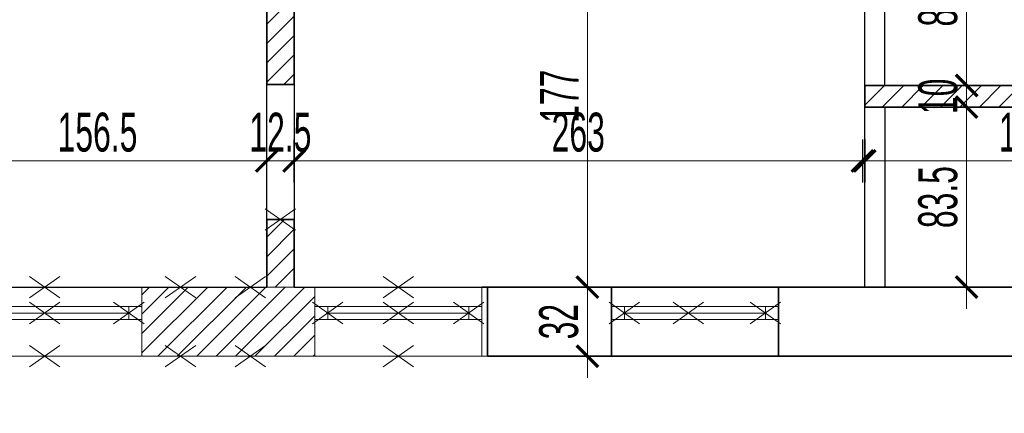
# Model space of a CAD drawing. Header units: millimetres. Extents: x 0 to 12515, y 0 to 27803.
# Tile 62 of 97: x 10684 to 11139, y 21408 to 21590. Entities that reach past the tile are written whole.
import ezdxf

# ---------------------------------------------------------------- set-up
doc = ezdxf.new("R2010")
doc.units = ezdxf.units.MM
for name, color, linetype, lineweight in [('DEMONTARZE', 86, 'Continuous', 18), ('SQ_ISTN.Ściany', 140, 'Continuous', 35), ('SQ_Wyburzenia', 94, 'Continuous', 18), ('SQ_Wymiary', 7, 'Continuous', 5)]:
    doc.layers.add(name, color=color, linetype=linetype, lineweight=lineweight)
doc.layers.add('powierzchnie', color=230, linetype='Continuous', lineweight=30, plot=False)
doc.styles.add('SQ_Swis721 LtCn BT', font='swisscl.ttf', dxfattribs={"width": 0.8})
doc.dimstyles.new('SQ_100', dxfattribs={"dimscale": 100, "dimtxt": 0.18, "dimasz": 0.1, "dimexe": 0.1, "dimexo": 0.01, "dimgap": 0.04, "dimtad": 1, "dimrnd": 0.5, "dimdsep": 46, "dimtxsty": 'SQ_Swis721 LtCn BT', "dimblk": 'ARCHTICK', "dimcen": 0.1, "dimdle": 0.1, "dimclrd": 256, "dimclre": 256, "dimclrt": 256, "dimaunit": 1, "dimadec": 0, "dimazin": 0, "dimtfac": 1, "dimtix": 1, "dimtmove": 2, "dimatfit": 3, "dimldrblk": 'ARCHTICK', "dimfxl": 0.1, "dimfxlon": 1, "dimtolj": 1, "dimlwd": -1, "dimarcsym": 0})

# ---------------------------------------------------------------- blocks, each defined once
blk = doc.blocks.new('_ArchTick')
at = {"color": 0, "linetype": 'ByBlock', "const_width": 0.15}
blk.add_lwpolyline([(-0.5, -0.5), (0.5, 0.5)], dxfattribs=at)
blk = doc.blocks.new('*D1584')
at = {"layer": 'Defpoints', "color": 0, "transparency": 16777216}
for p in [(11034.58, 21433.99), (11256.05, 21433.99), (11034.58, 20923.99)]:
    blk.add_point(p, dxfattribs=at)
at = {"layer": 'SQ_Wymiary', "lineweight": -2, "transparency": 16777216}
for p, q in [((11034.58, 20933.99), (11034.58, 20913.99)), ((11256.05, 20933.99), (11256.05, 20913.99))]:
    blk.add_line(p, q, dxfattribs=at)
at = {"layer": 'SQ_Wymiary', "transparency": 16777216}
blk.add_line((11266.05, 20923.99), (11024.58, 20923.99), dxfattribs=at)
at = {"layer": 'SQ_Wymiary', "transparency": 16777216, "xscale": 10, "yscale": 10, "zscale": 10, "rotation": 180}
blk.add_blockref('_ArchTick', (11034.58, 20923.99), dxfattribs=at)
at = {"layer": 'SQ_Wymiary', "transparency": 16777216, "xscale": 10, "yscale": 10, "zscale": 10}
blk.add_blockref('_ArchTick', (11256.05, 20923.99), dxfattribs=at)
at = {"layer": 'SQ_Wymiary', "transparency": 16777216, "insert": (11145.32, 20937.21), "char_height": 18, "attachment_point": 5, "style": 'SQ_Swis721 LtCn BT'}
blk.add_mtext('\\A1;221.5', dxfattribs=at)
blk = doc.blocks.new('*D1585')
at = {"layer": 'Defpoints', "color": 0, "transparency": 16777216}
for p in [(10957.31, 21433.99), (11034.58, 21433.99), (10957.31, 20923.99)]:
    blk.add_point(p, dxfattribs=at)
at = {"layer": 'SQ_Wymiary', "lineweight": -2, "transparency": 16777216}
for p, q in [((10957.31, 20933.99), (10957.31, 20913.99)), ((11034.58, 20933.99), (11034.58, 20913.99))]:
    blk.add_line(p, q, dxfattribs=at)
at = {"layer": 'SQ_Wymiary', "transparency": 16777216}
blk.add_line((11044.58, 20923.99), (10947.31, 20923.99), dxfattribs=at)
at = {"layer": 'SQ_Wymiary', "transparency": 16777216, "xscale": 10, "yscale": 10, "zscale": 10, "rotation": 180}
blk.add_blockref('_ArchTick', (10957.31, 20923.99), dxfattribs=at)
at = {"layer": 'SQ_Wymiary', "transparency": 16777216, "xscale": 10, "yscale": 10, "zscale": 10}
blk.add_blockref('_ArchTick', (11034.58, 20923.99), dxfattribs=at)
at = {"layer": 'SQ_Wymiary', "transparency": 16777216, "insert": (10995.95, 20937.17), "char_height": 18, "attachment_point": 5, "style": 'SQ_Swis721 LtCn BT'}
blk.add_mtext('\\A1;77.5', dxfattribs=at)
blk = doc.blocks.new('*D1586')
at = {"layer": 'Defpoints', "color": 0, "transparency": 16777216}
for p in [(10820.04, 21433.99), (10900.05, 21433.99), (10820.04, 20923.99)]:
    blk.add_point(p, dxfattribs=at)
at = {"layer": 'SQ_Wymiary', "lineweight": -2, "transparency": 16777216}
for p, q in [((10820.04, 20933.99), (10820.04, 20913.99)), ((10900.05, 20933.99), (10900.05, 20913.99))]:
    blk.add_line(p, q, dxfattribs=at)
at = {"layer": 'SQ_Wymiary', "transparency": 16777216}
blk.add_line((10910.05, 20923.99), (10810.04, 20923.99), dxfattribs=at)
at = {"layer": 'SQ_Wymiary', "transparency": 16777216, "xscale": 10, "yscale": 10, "zscale": 10, "rotation": 180}
blk.add_blockref('_ArchTick', (10820.04, 20923.99), dxfattribs=at)
at = {"layer": 'SQ_Wymiary', "transparency": 16777216, "xscale": 10, "yscale": 10, "zscale": 10}
blk.add_blockref('_ArchTick', (10900.05, 20923.99), dxfattribs=at)
at = {"layer": 'SQ_Wymiary', "transparency": 16777216, "insert": (10860.05, 20937.21), "char_height": 18, "attachment_point": 5, "style": 'SQ_Swis721 LtCn BT'}
blk.add_mtext('\\A1;80', dxfattribs=at)
blk = doc.blocks.new('*D1587')
at = {"layer": 'Defpoints', "color": 0, "transparency": 16777216}
for p in [(10740.04, 21433.99), (10820.04, 21433.99), (10740.04, 20923.99)]:
    blk.add_point(p, dxfattribs=at)
at = {"layer": 'SQ_Wymiary', "lineweight": -2, "transparency": 16777216}
for p, q in [((10740.04, 20933.99), (10740.04, 20913.99)), ((10820.04, 20933.99), (10820.04, 20913.99))]:
    blk.add_line(p, q, dxfattribs=at)
at = {"layer": 'SQ_Wymiary', "transparency": 16777216}
blk.add_line((10830.04, 20923.99), (10730.04, 20923.99), dxfattribs=at)
at = {"layer": 'SQ_Wymiary', "transparency": 16777216, "xscale": 10, "yscale": 10, "zscale": 10, "rotation": 180}
blk.add_blockref('_ArchTick', (10740.04, 20923.99), dxfattribs=at)
at = {"layer": 'SQ_Wymiary', "transparency": 16777216, "xscale": 10, "yscale": 10, "zscale": 10}
blk.add_blockref('_ArchTick', (10820.04, 20923.99), dxfattribs=at)
at = {"layer": 'SQ_Wymiary', "transparency": 16777216, "insert": (10780.04, 20937.21), "char_height": 18, "attachment_point": 5, "style": 'SQ_Swis721 LtCn BT'}
blk.add_mtext('\\A1;80', dxfattribs=at)
blk = doc.blocks.new('*D1588')
at = {"layer": 'Defpoints', "color": 0, "transparency": 16777216}
for p in [(10650.04, 21433.98), (10740.04, 21433.99), (10650.04, 20923.99)]:
    blk.add_point(p, dxfattribs=at)
at = {"layer": 'SQ_Wymiary', "lineweight": -2, "transparency": 16777216}
for p, q in [((10650.04, 20933.99), (10650.04, 20913.99)), ((10740.04, 20933.99), (10740.04, 20913.99))]:
    blk.add_line(p, q, dxfattribs=at)
at = {"layer": 'SQ_Wymiary', "transparency": 16777216}
blk.add_line((10750.04, 20923.99), (10640.04, 20923.99), dxfattribs=at)
at = {"layer": 'SQ_Wymiary', "transparency": 16777216, "xscale": 10, "yscale": 10, "zscale": 10, "rotation": 180}
blk.add_blockref('_ArchTick', (10650.04, 20923.99), dxfattribs=at)
at = {"layer": 'SQ_Wymiary', "transparency": 16777216, "xscale": 10, "yscale": 10, "zscale": 10}
blk.add_blockref('_ArchTick', (10740.04, 20923.99), dxfattribs=at)
at = {"layer": 'SQ_Wymiary', "transparency": 16777216, "insert": (10695.04, 20937.21), "char_height": 18, "attachment_point": 5, "style": 'SQ_Swis721 LtCn BT'}
blk.add_mtext('\\A1;90', dxfattribs=at)
blk = doc.blocks.new('*D1518')
at = {"layer": 'Defpoints', "color": 0, "transparency": 16777216}
for p in [(10946.22, 21465.99), (10957.31, 21465.99), (10957.31, 21433.99)]:
    blk.add_point(p, dxfattribs=at)
at = {"layer": 'SQ_Wymiary', "transparency": 16777216}
blk.add_line((10946.22, 21423.99), (10946.22, 21475.99), dxfattribs=at)
at = {"layer": 'SQ_Wymiary', "lineweight": -2, "transparency": 16777216}
for p, q in [((10956.22, 21465.99), (10936.22, 21465.99)), ((10956.22, 21433.99), (10936.22, 21433.99))]:
    blk.add_line(p, q, dxfattribs=at)
at = {"layer": 'SQ_Wymiary', "transparency": 16777216, "xscale": 10, "yscale": 10, "zscale": 10}
for p, rotation in [((10946.22, 21465.99), 90), ((10946.22, 21433.99), 270)]:
    blk.add_blockref('_ArchTick', p, dxfattribs=dict(at, rotation=rotation))
at = {"layer": 'SQ_Wymiary', "transparency": 16777216, "insert": (10933, 21449.99), "char_height": 18, "attachment_point": 5, "rotation": 90, "style": 'SQ_Swis721 LtCn BT'}
blk.add_mtext('\\A1;32', dxfattribs=at)
blk = doc.blocks.new('*D1519')
at = {"layer": 'Defpoints', "color": 0, "transparency": 16777216}
for p in [(10946.22, 21642.83), (10946.22, 21642.83), (10946.22, 21465.99)]:
    blk.add_point(p, dxfattribs=at)
at = {"layer": 'SQ_Wymiary', "transparency": 16777216}
blk.add_line((10946.22, 21455.99), (10946.22, 21652.83), dxfattribs=at)
at = {"layer": 'SQ_Wymiary', "lineweight": -2, "transparency": 16777216}
for p, q in [((10946.22, 21642.83), (10956.22, 21642.83)), ((10946.22, 21465.99), (10956.22, 21465.99))]:
    blk.add_line(p, q, dxfattribs=at)
at = {"layer": 'SQ_Wymiary', "transparency": 16777216, "xscale": 10, "yscale": 10, "zscale": 10}
for p, rotation in [((10946.22, 21642.83), 90), ((10946.22, 21465.99), 270)]:
    blk.add_blockref('_ArchTick', p, dxfattribs=dict(at, rotation=rotation))
at = {"layer": 'SQ_Wymiary', "transparency": 16777216, "insert": (10933.22, 21554.41), "char_height": 18, "attachment_point": 5, "rotation": 90, "style": 'SQ_Swis721 LtCn BT'}
blk.add_mtext('\\A1;177', dxfattribs=at)
blk = doc.blocks.new('*D1461')
at = {"layer": 'Defpoints', "color": 0, "transparency": 16777216}
for p in [(11074.51, 21549.41), (11223.42, 21549.41), (11074.51, 21524.46)]:
    blk.add_point(p, dxfattribs=at)
at = {"layer": 'SQ_Wymiary', "lineweight": -2, "transparency": 16777216}
for p, q in [((11074.51, 21534.46), (11074.51, 21514.46)), ((11223.42, 21534.46), (11223.42, 21514.46))]:
    blk.add_line(p, q, dxfattribs=at)
at = {"layer": 'SQ_Wymiary', "transparency": 16777216}
blk.add_line((11233.42, 21524.46), (11064.51, 21524.46), dxfattribs=at)
at = {"layer": 'SQ_Wymiary', "transparency": 16777216, "xscale": 10, "yscale": 10, "zscale": 10, "rotation": 180}
blk.add_blockref('_ArchTick', (11074.51, 21524.46), dxfattribs=at)
at = {"layer": 'SQ_Wymiary', "transparency": 16777216, "xscale": 10, "yscale": 10, "zscale": 10}
blk.add_blockref('_ArchTick', (11223.42, 21524.46), dxfattribs=at)
at = {"layer": 'SQ_Wymiary', "transparency": 16777216, "insert": (11148.97, 21537.66), "char_height": 18, "attachment_point": 5, "style": 'SQ_Swis721 LtCn BT'}
blk.add_mtext('\\A1;149', dxfattribs=at)
blk = doc.blocks.new('*D1462')
at = {"layer": 'Defpoints', "color": 0, "transparency": 16777216}
for p in [(10810.5, 21559.91), (11073.48, 21544.52), (10810.5, 21524.46)]:
    blk.add_point(p, dxfattribs=at)
at = {"layer": 'SQ_Wymiary', "lineweight": -2, "transparency": 16777216}
for p, q in [((10810.5, 21534.46), (10810.5, 21514.46)), ((11073.48, 21534.46), (11073.48, 21514.46))]:
    blk.add_line(p, q, dxfattribs=at)
at = {"layer": 'SQ_Wymiary', "transparency": 16777216}
blk.add_line((11083.48, 21524.46), (10800.5, 21524.46), dxfattribs=at)
at = {"layer": 'SQ_Wymiary', "transparency": 16777216, "xscale": 10, "yscale": 10, "zscale": 10, "rotation": 180}
blk.add_blockref('_ArchTick', (10810.5, 21524.46), dxfattribs=at)
at = {"layer": 'SQ_Wymiary', "transparency": 16777216, "xscale": 10, "yscale": 10, "zscale": 10}
blk.add_blockref('_ArchTick', (11073.48, 21524.46), dxfattribs=at)
at = {"layer": 'SQ_Wymiary', "transparency": 16777216, "insert": (10941.99, 21537.69), "char_height": 18, "attachment_point": 5, "style": 'SQ_Swis721 LtCn BT'}
blk.add_mtext('\\A1;263', dxfattribs=at)
blk = doc.blocks.new('*D1463')
at = {"layer": 'Defpoints', "color": 0, "transparency": 16777216}
for p in [(10797.82, 21524.46), (10797.82, 21497.3), (10810.5, 21497.3)]:
    blk.add_point(p, dxfattribs=at)
at = {"layer": 'SQ_Wymiary', "lineweight": -2, "transparency": 16777216}
for p, q in [((10797.82, 21514.46), (10797.82, 21534.46)), ((10810.5, 21514.46), (10810.5, 21534.46))]:
    blk.add_line(p, q, dxfattribs=at)
at = {"layer": 'SQ_Wymiary', "transparency": 16777216}
for p, q in [((10797.82, 21524.46), (10787.82, 21524.46)), ((10810.5, 21524.46), (10797.82, 21524.46)), ((10810.5, 21524.46), (10820.5, 21524.46))]:
    blk.add_line(p, q, dxfattribs=at)
at = {"layer": 'SQ_Wymiary', "transparency": 16777216, "xscale": 10, "yscale": 10, "zscale": 10}
blk.add_blockref('_ArchTick', (10797.82, 21524.46), dxfattribs=at)
at = {"layer": 'SQ_Wymiary', "transparency": 16777216, "xscale": 10, "yscale": 10, "zscale": 10, "rotation": 180}
blk.add_blockref('_ArchTick', (10810.5, 21524.46), dxfattribs=at)
at = {"layer": 'SQ_Wymiary', "transparency": 16777216, "insert": (10804.16, 21537.68), "char_height": 18, "attachment_point": 5, "style": 'SQ_Swis721 LtCn BT'}
blk.add_mtext('\\A1;12.5', dxfattribs=at)
blk = doc.blocks.new('*D1464')
at = {"layer": 'Defpoints', "color": 0, "transparency": 16777216}
for p in [(10641.26, 21524.46), (10641.26, 21497.31), (10797.82, 21497.3)]:
    blk.add_point(p, dxfattribs=at)
at = {"layer": 'SQ_Wymiary', "lineweight": -2, "transparency": 16777216}
for p, q in [((10641.26, 21514.46), (10641.26, 21534.46)), ((10797.82, 21514.46), (10797.82, 21534.46))]:
    blk.add_line(p, q, dxfattribs=at)
at = {"layer": 'SQ_Wymiary', "transparency": 16777216}
blk.add_line((10807.82, 21524.46), (10631.26, 21524.46), dxfattribs=at)
at = {"layer": 'SQ_Wymiary', "transparency": 16777216, "xscale": 10, "yscale": 10, "zscale": 10, "rotation": 180}
blk.add_blockref('_ArchTick', (10641.26, 21524.46), dxfattribs=at)
at = {"layer": 'SQ_Wymiary', "transparency": 16777216, "xscale": 10, "yscale": 10, "zscale": 10}
blk.add_blockref('_ArchTick', (10797.82, 21524.46), dxfattribs=at)
at = {"layer": 'SQ_Wymiary', "transparency": 16777216, "insert": (10719.54, 21537.68), "char_height": 18, "attachment_point": 5, "style": 'SQ_Swis721 LtCn BT'}
blk.add_mtext('\\A1;156.5', dxfattribs=at)
blk = doc.blocks.new('*D1676')
at = {"layer": 'Defpoints', "color": 0, "transparency": 16777216}
for p in [(11099.04, 21642.83), (11099.04, 21559.41), (11121.67, 21559.41)]:
    blk.add_point(p, dxfattribs=at)
at = {"layer": 'SQ_Wymiary', "transparency": 16777216}
blk.add_line((11121.67, 21652.83), (11121.67, 21549.41), dxfattribs=at)
at = {"layer": 'SQ_Wymiary', "lineweight": -2, "transparency": 16777216}
for p, q in [((11111.67, 21642.83), (11131.67, 21642.83)), ((11111.67, 21559.41), (11131.67, 21559.41))]:
    blk.add_line(p, q, dxfattribs=at)
at = {"layer": 'SQ_Wymiary', "transparency": 16777216, "xscale": 10, "yscale": 10, "zscale": 10}
for p, rotation in [((11121.67, 21642.83), 90), ((11121.67, 21559.41), 270)]:
    blk.add_blockref('_ArchTick', p, dxfattribs=dict(at, rotation=rotation))
at = {"layer": 'SQ_Wymiary', "transparency": 16777216, "insert": (11108.44, 21601.12), "char_height": 18, "attachment_point": 5, "rotation": 90, "style": 'SQ_Swis721 LtCn BT'}
blk.add_mtext('\\A1;83.5', dxfattribs=at)
blk = doc.blocks.new('*D1413')
at = {"layer": 'Defpoints', "color": 0, "transparency": 16777216}
for p in [(11121.67, 21559.41), (11121.67, 21549.41), (11121.67, 21549.41)]:
    blk.add_point(p, dxfattribs=at)
at = {"layer": 'SQ_Wymiary', "transparency": 16777216}
for p, q in [((11121.67, 21559.41), (11121.67, 21569.41)), ((11121.67, 21559.41), (11121.67, 21549.41)), ((11121.67, 21549.41), (11121.67, 21539.41))]:
    blk.add_line(p, q, dxfattribs=at)
at = {"layer": 'SQ_Wymiary', "lineweight": -2, "transparency": 16777216}
for p, q in [((11121.67, 21559.41), (11131.67, 21559.41)), ((11121.67, 21549.41), (11131.67, 21549.41))]:
    blk.add_line(p, q, dxfattribs=at)
at = {"layer": 'SQ_Wymiary', "transparency": 16777216, "xscale": 10, "yscale": 10, "zscale": 10}
for p, rotation in [((11121.67, 21559.41), 270), ((11121.67, 21549.41), 90)]:
    blk.add_blockref('_ArchTick', p, dxfattribs=dict(at, rotation=rotation))
at = {"layer": 'SQ_Wymiary', "transparency": 16777216, "insert": (11108.45, 21554.41), "char_height": 18, "attachment_point": 5, "rotation": 90, "style": 'SQ_Swis721 LtCn BT'}
blk.add_mtext('\\A1;10', dxfattribs=at)
blk = doc.blocks.new('*D1677')
at = {"layer": 'Defpoints', "color": 0, "transparency": 16777216}
for p in [(11074.51, 21549.41), (11074.51, 21465.99), (11121.67, 21465.99)]:
    blk.add_point(p, dxfattribs=at)
at = {"layer": 'SQ_Wymiary', "transparency": 16777216}
blk.add_line((11121.67, 21559.41), (11121.67, 21455.99), dxfattribs=at)
at = {"layer": 'SQ_Wymiary', "lineweight": -2, "transparency": 16777216}
for p, q in [((11111.67, 21549.41), (11131.67, 21549.41)), ((11111.67, 21465.99), (11131.67, 21465.99))]:
    blk.add_line(p, q, dxfattribs=at)
at = {"layer": 'SQ_Wymiary', "transparency": 16777216, "xscale": 10, "yscale": 10, "zscale": 10}
for p, rotation in [((11121.67, 21549.41), 90), ((11121.67, 21465.99), 270)]:
    blk.add_blockref('_ArchTick', p, dxfattribs=dict(at, rotation=rotation))
at = {"layer": 'SQ_Wymiary', "transparency": 16777216, "insert": (11108.44, 21507.7), "char_height": 18, "attachment_point": 5, "rotation": 90, "style": 'SQ_Swis721 LtCn BT'}
blk.add_mtext('\\A1;83.5', dxfattribs=at)
blk = doc.blocks.new('*D1832')
at = {"layer": 'Defpoints', "color": 0, "transparency": 16777216}
for p in [(9682.55, 22043.91), (9682.55, 21503.91), (12088.96, 21503.91)]:
    blk.add_point(p, dxfattribs=at)
at = {"layer": 'SQ_Wymiary', "transparency": 16777216}
blk.add_line((12088.96, 22053.91), (12088.96, 21493.91), dxfattribs=at)
at = {"layer": 'SQ_Wymiary', "lineweight": -2, "transparency": 16777216}
for p, q in [((12078.96, 22043.91), (12098.96, 22043.91)), ((12078.96, 21503.91), (12098.96, 21503.91))]:
    blk.add_line(p, q, dxfattribs=at)
at = {"layer": 'SQ_Wymiary', "transparency": 16777216, "xscale": 10, "yscale": 10, "zscale": 10}
for p, rotation in [((12088.96, 22043.91), 90), ((12088.96, 21503.91), 270)]:
    blk.add_blockref('_ArchTick', p, dxfattribs=dict(at, rotation=rotation))
at = {"layer": 'SQ_Wymiary', "transparency": 16777216, "insert": (12075.74, 21773.91), "char_height": 18, "attachment_point": 5, "rotation": 90, "style": 'SQ_Swis721 LtCn BT'}
blk.add_mtext('\\A1;540', dxfattribs=at)
blk = doc.blocks.new('*D1833')
at = {"layer": 'Defpoints', "color": 0, "transparency": 16777216}
for p in [(10646.05, 21433.98), (11186.05, 21433.99), (10646.05, 20888.99)]:
    blk.add_point(p, dxfattribs=at)
at = {"layer": 'SQ_Wymiary', "lineweight": -2, "transparency": 16777216}
for p, q in [((10646.05, 20898.99), (10646.05, 20878.99)), ((11186.05, 20898.99), (11186.05, 20878.99))]:
    blk.add_line(p, q, dxfattribs=at)
at = {"layer": 'SQ_Wymiary', "transparency": 16777216}
blk.add_line((11196.05, 20888.99), (10636.05, 20888.99), dxfattribs=at)
at = {"layer": 'SQ_Wymiary', "transparency": 16777216, "xscale": 10, "yscale": 10, "zscale": 10, "rotation": 180}
blk.add_blockref('_ArchTick', (10646.05, 20888.99), dxfattribs=at)
at = {"layer": 'SQ_Wymiary', "transparency": 16777216, "xscale": 10, "yscale": 10, "zscale": 10}
blk.add_blockref('_ArchTick', (11186.05, 20888.99), dxfattribs=at)
at = {"layer": 'SQ_Wymiary', "transparency": 16777216, "insert": (10916.05, 20902.21), "char_height": 18, "attachment_point": 5, "style": 'SQ_Swis721 LtCn BT'}
blk.add_mtext('\\A1;540', dxfattribs=at)
blk = doc.blocks.new('*D1853')
at = {"layer": 'Defpoints', "color": 0, "transparency": 16777216}
for p in [(7046.05, 21433.99), (11256.05, 21433.99), (7046.05, 20853.99)]:
    blk.add_point(p, dxfattribs=at)
at = {"layer": 'SQ_Wymiary', "lineweight": -2, "transparency": 16777216}
for p, q in [((7046.05, 20863.99), (7046.05, 20843.99)), ((11256.05, 20863.99), (11256.05, 20843.99))]:
    blk.add_line(p, q, dxfattribs=at)
at = {"layer": 'SQ_Wymiary', "transparency": 16777216}
blk.add_line((11266.05, 20853.99), (7036.05, 20853.99), dxfattribs=at)
at = {"layer": 'SQ_Wymiary', "transparency": 16777216, "xscale": 10, "yscale": 10, "zscale": 10, "rotation": 180}
blk.add_blockref('_ArchTick', (7046.05, 20853.99), dxfattribs=at)
at = {"layer": 'SQ_Wymiary', "transparency": 16777216, "xscale": 10, "yscale": 10, "zscale": 10}
blk.add_blockref('_ArchTick', (11256.05, 20853.99), dxfattribs=at)
at = {"layer": 'SQ_Wymiary', "transparency": 16777216, "insert": (9151.05, 20867.21), "char_height": 18, "attachment_point": 5, "style": 'SQ_Swis721 LtCn BT'}
blk.add_mtext('\\A1;4210', dxfattribs=at)

msp = doc.modelspace()

# ---------------------------------------------------------------- hatches: boundary and pattern name
at = {"layer": 'SQ_Wyburzenia', "lineweight": 35}
h = msp.add_hatch(dxfattribs=at)
h.set_pattern_fill('ANSI31', color=256, scale=2)
h.set_pattern_definition([(45, (-36612.0865, 7324.0716), (-4.4901281, 4.4901281), [])])
h.paths.add_polyline_path([(10810.504, 21751.144), (10797.817, 21751.144), (10797.817, 21559.912), (10810.504, 21559.912)])
h.paths.add_polyline_path([(10810.504, 21497.299), (10797.817, 21497.299), (10797.817, 21465.99), (10810.504, 21465.99)])
h.paths.add_polyline_path([(11099.044, 21658.911), (11099.044, 21688.531), (11083.811, 21688.531), (11083.811, 21713.25), (11074.507, 21713.25), (11074.507, 21693.25), (11074.507, 21658.911), (10810.504, 21658.911), (10810.504, 21642.833), (11099.044, 21642.833)])
h.paths.add_polyline_path([(11083.811, 21858.601), (11074.507, 21858.601), (11074.507, 21845.069), (10797.817, 21845.069), (10797.817, 21823.07), (10810.504, 21823.07), (10810.504, 21834.911), (11074.507, 21834.911), (11074.507, 21713.25), (11083.811, 21713.25), (11083.811, 21779.909), (11224.048, 21779.909), (11224.048, 21790.067), (11083.811, 21790.067)])
h.paths.add_polyline_path([(11224.048, 21658.911), (11179.044, 21658.911), (11179.044, 21642.833), (11224.048, 21642.833)])
h.paths.add_polyline_path([(11224.048, 21559.412), (11083.811, 21559.412), (11074.507, 21559.412), (11074.507, 21549.412), (11083.811, 21549.412), (11224.048, 21549.412)])
h.paths.add_polyline_path([(11224.048, 21932.218), (11083.811, 21932.218), (11083.811, 21943.222), (11074.507, 21943.222), (11074.507, 21914.448), (11083.811, 21914.448), (11083.811, 21923.761), (11224.048, 21923.761)])
h.paths.add_polyline_path([(11083.811, 22013.447), (11074.507, 22013.447), (11074.507, 21999.915), (11083.811, 21999.915)])
h.paths.add_polyline_path([(10810.504, 22013.447), (10797.817, 22013.447), (10797.817, 21922.915), (10810.504, 21922.915)])
h.paths.add_polyline_path([(11167.561, 22051.447), (10772.504, 22051.447), (10772.504, 22013.447), (11224.048, 22013.447), (11224.048, 22026.413), (11167.561, 22026.413)])
h.paths.add_polyline_path([(10808.59, 22316.451), (10941.438, 22316.451), (10941.438, 22328.292), (10796.741, 22328.292), (10796.741, 22051.447), (10808.59, 22051.447)])
h.paths.add_polyline_path([(11224.048, 22328.292), (11072.585, 22328.292), (11072.585, 22316.451), (11224.048, 22316.451)])
h = msp.add_hatch(dxfattribs=at)
h.set_pattern_fill('ANSI31', color=256, scale=2)
h.paths.add_polyline_path([(10820.045, 21465.99), (10740.045, 21465.99), (10740.045, 21433.99), (10820.045, 21433.99)])

# ---------------------------------------------------------------- linework, layer by layer
at = {"layer": 'DEMONTARZE', "color": 240, "true_color": 0xed1f24}
for p, q in [((10797.119, 21502.285), (10811.202, 21492.312)), ((10811.202, 21502.285), (10797.119, 21492.312)), ((10688.003, 21470.977), (10702.086, 21461.004)), ((10702.086, 21470.977), (10688.003, 21461.004)), ((10750.907, 21470.977), (10764.99, 21461.004)), ((10764.99, 21470.977), (10750.907, 21461.004)), ((10783.178, 21470.977), (10797.261, 21461.004)), ((10797.261, 21470.977), (10783.178, 21461.004)), ((10851.638, 21470.977), (10865.721, 21461.004)), ((10865.721, 21470.977), (10851.638, 21461.004)), ((10688.003, 21458.977), (10702.086, 21449.004)), ((10702.086, 21458.977), (10688.003, 21449.004)), ((10727.003, 21458.977), (10741.086, 21449.004)), ((10741.086, 21458.977), (10727.003, 21449.004)), ((10819.003, 21458.977), (10833.086, 21449.004)), ((10833.086, 21458.977), (10819.003, 21449.004)), ((10851.638, 21458.977), (10865.721, 21449.004)), ((10865.721, 21458.977), (10851.638, 21449.004)), ((10884.273, 21458.977), (10898.356, 21449.004)), ((10898.356, 21458.977), (10884.273, 21449.004)), ((10956.273, 21458.977), (10970.356, 21449.004)), ((10970.356, 21458.977), (10956.273, 21449.004)), ((10985.908, 21458.977), (10999.99, 21449.004)), ((10999.99, 21458.977), (10985.908, 21449.004)), ((11021.543, 21458.977), (11035.625, 21449.004)), ((11035.625, 21458.977), (11021.543, 21449.004)), ((10688.003, 21438.977), (10702.086, 21429.004)), ((10702.086, 21438.977), (10688.003, 21429.004)), ((10750.907, 21438.977), (10764.99, 21429.004)), ((10764.99, 21438.977), (10750.907, 21429.004)), ((10783.178, 21438.977), (10797.261, 21429.004)), ((10797.261, 21438.977), (10783.178, 21429.004)), ((10851.638, 21438.977), (10865.721, 21429.004)), ((10865.721, 21438.977), (10851.638, 21429.004))]:
    msp.add_line(p, q, dxfattribs=at)
at = {"layer": 'powierzchnie'}
for points in [[(10797.817, 22013.447), (10128.048, 22013.447), (10128.048, 21617.451), (10340.044, 21617.451), (10340.044, 21748.607), (10611.048, 21748.607), (10611.048, 21608.993), (10641.271, 21608.993), (10641.271, 21465.99), (10797.817, 21465.99)], [(11074.507, 21642.833), (10810.504, 21642.833), (10810.504, 21465.99), (11074.507, 21465.99)], [(11083.811, 21642.833), (11223.425, 21642.833), (11223.425, 21559.412), (11083.811, 21559.412)], [(11223.425, 21549.412), (11083.811, 21549.412), (11083.811, 21465.99), (11223.425, 21465.99)]]:
    msp.add_lwpolyline(points, close=True, dxfattribs=at)
at = {"layer": 'SQ_ISTN.Ściany'}
for p, q in [((10957.314, 21465.99), (10897.314, 21465.99)), ((10900.048, 21433.99), (10900.048, 21465.99)), ((10957.314, 21433.99), (10957.314, 21465.99)), ((11224.048, 21465.99), (11034.584, 21465.99)), ((11034.584, 21433.99), (11034.584, 21465.99)), ((10957.314, 21433.99), (10900.048, 21433.99)), ((11256.048, 21433.99), (11034.584, 21433.99))]:
    msp.add_line(p, q, dxfattribs=at)
for points in [[(11034.584, 21465.99), (10957.314, 21465.99)], [(11034.584, 21433.99), (10957.314, 21433.99)]]:
    msp.add_lwpolyline(points, dxfattribs=at)
at = {"layer": 'SQ_Wyburzenia', "lineweight": 35}
for p, q in [((10797.817, 21751.144), (10797.817, 21559.912)), ((10810.504, 21559.912), (10810.504, 21642.833)), ((10797.817, 21559.912), (10810.504, 21559.912)), ((11074.507, 21559.412), (11074.507, 21549.412)), ((11083.811, 21559.412), (11074.507, 21559.412)), ((11083.811, 21559.412), (11223.425, 21559.412)), ((11083.811, 21549.412), (11074.507, 21549.412)), ((11083.811, 21549.412), (11223.425, 21549.412)), ((10797.817, 21465.99), (10797.817, 21497.299)), ((10797.817, 21497.299), (10810.504, 21497.299)), ((10810.504, 21497.299), (10810.504, 21465.99))]:
    msp.add_line(p, q, dxfattribs=at)
at = {"layer": 'SQ_Wyburzenia'}
for p, q in [((10820.045, 21465.99), (10740.045, 21465.99)), ((10740.045, 21433.99), (10740.045, 21465.99)), ((10820.045, 21433.99), (10820.045, 21465.99)), ((10656.045, 21456.99), (10734.045, 21456.99)), ((10656.045, 21453.99), (10734.045, 21453.99)), ((10826.045, 21456.99), (10891.314, 21456.99)), ((10826.045, 21453.99), (10891.314, 21453.99)), ((10963.314, 21456.99), (11028.584, 21456.99)), ((10963.314, 21453.99), (11028.584, 21453.99)), ((10650.045, 21450.99), (10734.045, 21450.99)), ((10820.045, 21450.99), (10891.314, 21450.99)), ((10957.314, 21450.99), (11028.584, 21450.99)), ((10820.045, 21433.99), (10740.045, 21433.99))]:
    msp.add_line(p, q, dxfattribs=at)
for points in [[(10740.045, 21465.99), (10650.045, 21465.99)], [(10897.314, 21465.99), (10820.045, 21465.99)], [(10740.045, 21433.99), (10650.045, 21433.99)], [(10900.048, 21433.99), (10820.045, 21433.99)]]:
    msp.add_lwpolyline(points, dxfattribs=at)
for points in [[(10897.314, 21465.99), (10900.048, 21465.99), (10900.048, 21433.99), (10897.314, 21433.99)], [(10740.045, 21450.99), (10740.045, 21456.99), (10734.045, 21456.99), (10734.045, 21450.99)], [(10826.045, 21450.99), (10826.045, 21456.99), (10820.045, 21456.99), (10820.045, 21450.99)], [(10897.314, 21450.99), (10897.314, 21456.99), (10891.314, 21456.99), (10891.314, 21450.99)], [(10963.314, 21450.99), (10963.314, 21456.99), (10957.314, 21456.99), (10957.314, 21450.99)], [(11034.584, 21450.99), (11034.584, 21456.99), (11028.584, 21456.99), (11028.584, 21450.99)]]:
    msp.add_lwpolyline(points, close=True, dxfattribs=at)

# ---------------------------------------------------------------- dimensions: what is measured, and where the dimension line sits
at = {"layer": 'SQ_Wymiary'}
for base, p1, p2, picture, middle in [((12088.958, 21503.913), (9682.548, 22043.913), (9682.548, 21503.913), '*D1832', (12075.74, 21773.913)), ((10946.22, 21642.833), (10946.22, 21465.99), (10946.22, 21642.833), '*D1519', (10933.22, 21554.412)), ((11121.673, 21559.412), (11099.044, 21642.833), (11099.044, 21559.412), '*D1676', (11108.443, 21601.122)), ((11121.673, 21549.412), (11121.673, 21559.412), (11121.673, 21549.412), '*D1413', (11108.455, 21554.412)), ((11121.673, 21465.99), (11074.507, 21549.412), (11074.507, 21465.99), '*D1677', (11108.443, 21507.701)), ((10946.22, 21465.99), (10957.314, 21433.99), (10957.314, 21465.99), '*D1518', (10933.002, 21449.99))]:
    dim = msp.add_linear_dim(base=base, p1=p1, p2=p2, angle=90, dimstyle='SQ_100', dxfattribs=at)
    dim.commit()
    dim.dimension.update_dxf_attribs({"geometry": picture, "text_midpoint": middle})
for base, p1, p2, picture, middle in [((10810.504, 21524.458), (11073.478, 21544.519), (10810.504, 21559.912), '*D1462', (10941.991, 21537.688)), ((10641.265, 21524.458), (10797.817, 21497.299), (10641.265, 21497.307), '*D1464', (10719.541, 21537.676)), ((10797.817, 21524.458), (10810.504, 21497.299), (10797.817, 21497.299), '*D1463', (10804.161, 21537.676)), ((11074.507, 21524.458), (11223.425, 21549.412), (11074.507, 21549.412), '*D1461', (11148.966, 21537.664)), ((7046.048, 20853.99), (11256.048, 21433.99), (7046.048, 21433.99), '*D1853', (9151.048, 20867.208)), ((10646.048, 20888.99), (11186.048, 21433.99), (10646.048, 21433.977), '*D1833', (10916.048, 20902.208)), ((10650.045, 20923.99), (10740.045, 21433.99), (10650.045, 21433.978), '*D1588', (10695.045, 20937.208)), ((10740.045, 20923.99), (10820.045, 21433.99), (10740.045, 21433.99), '*D1587', (10780.045, 20937.208)), ((10820.045, 20923.99), (10900.048, 21433.99), (10820.045, 21433.99), '*D1586', (10860.047, 20937.208)), ((10957.314, 20923.99), (11034.584, 21433.99), (10957.314, 21433.99), '*D1585', (10995.949, 20937.173)), ((11034.584, 20923.99), (11256.048, 21433.99), (11034.584, 21433.99), '*D1584', (11145.316, 20937.208))]:
    dim = msp.add_linear_dim(base=base, p1=p1, p2=p2, dimstyle='SQ_100', dxfattribs=at)
    dim.commit()
    dim.dimension.update_dxf_attribs({"geometry": picture, "text_midpoint": middle})

doc.saveas('drawing.dxf')
